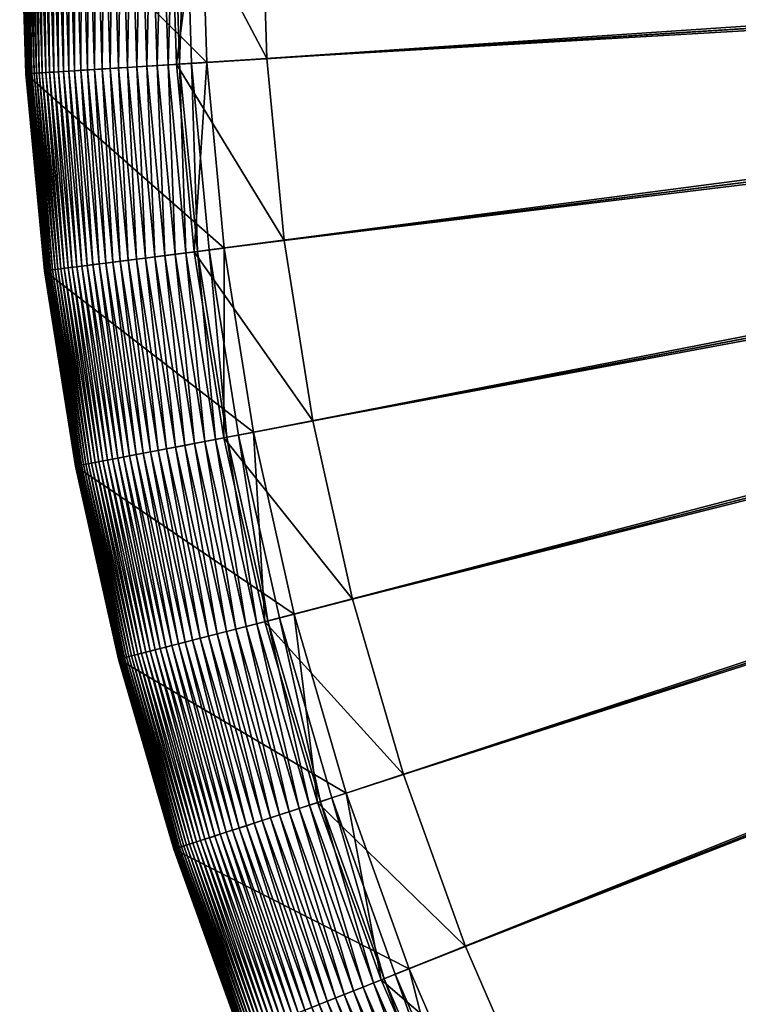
# Model space of a CAD drawing. Header units: millimetres. Extents: x -38.8 to 49.8, y -3.5 to 19.4.
# Tile 182 of 256: x -22.8 to -22, y 14.6 to 15.7. Entities that reach past the tile are written whole.
import ezdxf

# ---------------------------------------------------------------- set-up
doc = ezdxf.new("R2010")
doc.units = ezdxf.units.MM
doc.layers.get('0').update_dxf_attribs({"true_color": 0x5890e1})

msp = doc.modelspace()

# ---------------------------------------------------------------- meshes
at = {"color": 206, "true_color": 0x6c0888}
mesh = msp.add_polyface(dxfattribs=at)
corners = [(-22.8029613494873, 15.41257476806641, -3.123948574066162), (-22.82181167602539, 15.63295650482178, -3.114766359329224), (-22.82378196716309, 15.63283252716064, -3.123948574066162), (-22.80100440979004, 15.41282176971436, -3.114766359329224), (-22.81948280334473, 15.6331033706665, -3.105728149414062), (-22.79868698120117, 15.41311454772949, -3.105728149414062), (-22.81678199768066, 15.63327312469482, -3.096853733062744), (-22.7960033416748, 15.41345310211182, -3.096853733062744), (-22.81370162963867, 15.63346672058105, -3.088163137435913), (-22.79294013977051, 15.41384029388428, -3.088163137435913), (-22.81023025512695, 15.63368511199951, -3.079675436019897), (-22.78948974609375, 15.41427612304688, -3.079675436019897), (-22.80635643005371, 15.63392925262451, -3.071409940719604), (-22.78564071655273, 15.41476249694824, -3.071409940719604), (-22.80207443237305, 15.63419818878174, -3.063386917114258), (-22.78138160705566, 15.4153003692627, -3.063386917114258), (-22.7973690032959, 15.63449478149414, -3.055625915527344), (-22.77670478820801, 15.41589164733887, -3.055625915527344), (-22.79223251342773, 15.6348180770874, -3.04814624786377), (-22.77159881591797, 15.41653633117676, -3.04814624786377), (-22.78665542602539, 15.63516807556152, -3.040967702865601), (-22.76605415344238, 15.41723728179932, -3.040967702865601), (-22.78062438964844, 15.63554763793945, -3.034109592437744), (-22.76006126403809, 15.41799449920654, -3.034109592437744), (-22.77413368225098, 15.63595581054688, -3.027592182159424), (-22.75360679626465, 15.41880893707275, -3.027592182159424), (-22.76716995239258, 15.63639450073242, -3.021434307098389), (-22.74668502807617, 15.4196834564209, -3.021434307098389), (-22.75972366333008, 15.63686275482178, -3.015655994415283), (-22.82860374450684, 15.63252925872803, -5.962069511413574), (-22.82860374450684, 15.63252925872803, -3.18097186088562), (-22.83556365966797, 15.85396289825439, -3.18097186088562), (-22.83556365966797, 15.85396289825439, -5.962069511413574), (-22.82858276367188, 15.63253021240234, -3.17133617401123), (-22.83554077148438, 15.85396289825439, -3.17133617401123), (-22.82826232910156, 15.6325511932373, -3.161727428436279), (-22.83522033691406, 15.85396289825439, -3.161727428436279), (-22.8276309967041, 15.63259029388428, -3.152164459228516), (-22.83458709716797, 15.85396289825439, -3.152164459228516), (-22.82668113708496, 15.63265037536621, -3.142667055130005), (-22.8336353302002, 15.85396289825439, -3.142667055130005), (-22.82540130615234, 15.63273048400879, -3.133255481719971), (-22.83235359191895, 15.85396289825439, -3.133255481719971), (-22.83073043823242, 15.85396289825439, -3.123948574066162), (-22.82875823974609, 15.85396289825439, -3.114766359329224), (-22.82642364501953, 15.85396289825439, -3.105728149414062), (-22.82371711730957, 15.85396289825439, -3.096853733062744), (-22.82063102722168, 15.85396289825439, -3.088163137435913), (-22.81715202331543, 15.85396289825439, -3.079675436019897), (-22.81327247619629, 15.85396289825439, -3.071409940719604), (-22.80897903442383, 15.85396289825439, -3.063386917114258), (-22.80426597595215, 15.85396289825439, -3.055625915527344), (-22.79911994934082, 15.85396289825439, -3.04814624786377), (-22.79352951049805, 15.85396289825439, -3.040967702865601), (-22.78748893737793, 15.85396289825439, -3.034109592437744), (-22.78098487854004, 15.85396289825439, -3.027592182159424), (-22.77400779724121, 15.85396289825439, -3.021434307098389), (-22.76654624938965, 15.85396289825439, -3.015655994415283), (-22.75178527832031, 15.63736248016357, -3.010276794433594), (-22.75859260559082, 15.85396289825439, -3.010276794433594), (-22.75013542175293, 15.85396289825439, -3.005316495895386), (-22.62621879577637, 15.64526271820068, -5.808432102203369)]
mesh.append_faces([[corners[k] for k in face] for face in [(0, 1, 2), (3, 4, 1), (5, 6, 4), (7, 8, 6), (9, 10, 8), (11, 12, 10), (13, 14, 12), (15, 16, 14), (17, 18, 16), (19, 20, 18), (21, 22, 20), (23, 24, 22), (25, 26, 24), (27, 28, 26), (29, 31, 32), (30, 34, 31), (33, 36, 34), (35, 38, 36), (37, 40, 38), (39, 42, 40), (41, 43, 42), (2, 44, 43), (1, 45, 44), (4, 46, 45), (6, 47, 46), (8, 48, 47), (10, 49, 48), (12, 50, 49), (14, 51, 50), (16, 52, 51), (18, 53, 52), (20, 54, 53), (22, 55, 54), (24, 56, 55), (26, 57, 56), (28, 59, 57), (58, 60, 59)]], dxfattribs={"vtx0": -1, "color": 206})
mesh.append_faces([[corners[k] for k in face] for face in [(29, 30, 31), (30, 33, 34), (33, 35, 36), (35, 37, 38), (37, 39, 40), (39, 41, 42), (41, 2, 43), (2, 1, 44), (1, 4, 45), (4, 6, 46), (6, 8, 47), (8, 10, 48), (10, 12, 49), (12, 14, 50), (14, 16, 51), (16, 18, 52), (18, 20, 53), (20, 22, 54), (22, 24, 55), (24, 26, 56), (26, 28, 57), (28, 58, 59), (61, 29, 32)]], dxfattribs={"vtx2": -1, "color": 206})
mesh = msp.add_polyface(dxfattribs=at)
corners = [(-22.71591758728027, 14.97921752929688, -3.105728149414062), (-22.7614631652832, 15.19537448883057, -3.096853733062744), (-22.76412010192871, 15.19486713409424, -3.105728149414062), (-22.71329689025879, 14.97989082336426, -3.096853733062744), (-22.75843048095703, 15.19595241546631, -3.088162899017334), (-22.71030616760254, 14.98065853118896, -3.088162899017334), (-22.75501441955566, 15.19660472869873, -3.079675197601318), (-22.70693778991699, 14.98152351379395, -3.079675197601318), (-22.75120162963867, 15.19733142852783, -3.071409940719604), (-22.70317840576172, 14.98248863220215, -3.071409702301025), (-22.74698638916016, 15.19813537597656, -3.063386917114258), (-22.69902229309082, 14.98355579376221, -3.063386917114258), (-22.74235534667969, 15.19901943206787, -3.055625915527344), (-22.69445610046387, 14.98472785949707, -3.055625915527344), (-22.73730087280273, 15.19998359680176, -3.04814624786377), (-22.6894702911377, 14.98600769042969, -3.04814624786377), (-22.73180961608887, 15.20103073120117, -3.040967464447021), (-22.68405723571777, 14.98739814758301, -3.040967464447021), (-22.72587585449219, 15.20216274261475, -3.034109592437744), (-22.6782054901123, 14.98890018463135, -3.034109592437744), (-22.71948623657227, 15.20338153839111, -3.027591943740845), (-22.67190551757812, 14.99051856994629, -3.027591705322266), (-22.71263313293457, 15.20468902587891, -3.02143406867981), (-22.66514778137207, 14.99225330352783, -3.02143406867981), (-22.7053050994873, 15.20608711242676, -3.015655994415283), (-22.77159881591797, 15.41653633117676, -3.04814624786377), (-22.76605415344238, 15.41723728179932, -3.040967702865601), (-22.76006126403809, 15.41799449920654, -3.034109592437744), (-22.75360679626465, 15.41880893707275, -3.027592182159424), (-22.74668502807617, 15.4196834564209, -3.021434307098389), (-22.73928260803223, 15.42061901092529, -3.015655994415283), (-22.69749069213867, 15.2075777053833, -3.010276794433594), (-22.73139190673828, 15.42161560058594, -3.010276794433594), (-22.68918418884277, 15.20916175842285, -3.005316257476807), (-22.72300148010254, 15.42267608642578, -3.005316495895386), (-22.68037223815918, 15.21084308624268, -3.000794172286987), (-22.71410179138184, 15.42380046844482, -3.000794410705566), (-22.70468139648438, 15.4249906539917, -2.996730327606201), (-22.67104530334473, 15.21262264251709, -2.996730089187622), (-22.69473075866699, 15.42624759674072, -2.993143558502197), (-22.57390594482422, 15.23115253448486, -5.808432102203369), (-22.77309799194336, 15.19315433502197, -5.962069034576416), (-22.80775451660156, 15.41196918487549, -5.962069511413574), (-22.75972366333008, 15.63686275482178, -3.015655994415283), (-22.75178527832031, 15.63736248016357, -3.010276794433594), (-22.74334526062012, 15.63789367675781, -3.005316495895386), (-22.7343921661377, 15.63845634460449, -3.000794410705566), (-22.72491455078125, 15.63905239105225, -2.996730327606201), (-22.71490478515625, 15.63968276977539, -2.993143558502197), (-22.68424034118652, 15.42757225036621, -2.990054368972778), (-22.70435333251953, 15.64034652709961, -2.990054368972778), (-22.69324684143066, 15.64104557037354, -2.987481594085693), (-22.60656929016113, 15.43738460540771, -5.808432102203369), (-22.82860374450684, 15.63252925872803, -5.962069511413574), (-22.75013542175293, 15.85396289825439, -3.005316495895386), (-22.74116516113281, 15.85396289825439, -3.000794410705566), (-22.73166847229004, 15.85396289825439, -2.996730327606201), (-22.72163963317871, 15.85396289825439, -2.993143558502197), (-22.7110652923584, 15.85396289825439, -2.990054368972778), (-22.69993782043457, 15.85396289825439, -2.987481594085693), (-22.68824577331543, 15.85396289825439, -2.985445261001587), (-22.62621879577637, 15.64526271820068, -5.808432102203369), (-22.83556365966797, 15.85396289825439, -5.962069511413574), (-22.63277816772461, 15.85396289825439, -5.808432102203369)]
mesh.append_faces([[corners[k] for k in face] for face in [(0, 1, 2), (3, 4, 1), (5, 6, 4), (7, 8, 6), (9, 10, 8), (11, 12, 10), (13, 14, 12), (15, 16, 14), (17, 18, 16), (19, 20, 18), (21, 22, 20), (23, 24, 22), (16, 27, 26), (18, 28, 27), (20, 29, 28), (22, 30, 29), (24, 32, 30), (31, 34, 32), (33, 36, 34), (35, 37, 36), (38, 39, 37), (30, 44, 43), (32, 45, 44), (34, 46, 45), (36, 47, 46), (37, 48, 47), (39, 50, 48), (49, 51, 50), (45, 55, 54), (46, 56, 55), (47, 57, 56), (48, 58, 57), (50, 59, 58), (51, 60, 59), (61, 62, 63)]], dxfattribs={"vtx0": -1, "color": 206})
mesh.append_faces([[corners[k] for k in face] for face in [(12, 14, 25), (14, 16, 26), (16, 18, 27), (18, 20, 28), (20, 22, 29), (22, 24, 30), (24, 31, 32), (31, 33, 34), (33, 35, 36), (40, 41, 42), (29, 30, 43), (30, 32, 44), (32, 34, 45), (34, 36, 46), (36, 37, 47), (37, 39, 48), (39, 49, 50), (52, 42, 53), (44, 45, 54), (45, 46, 55), (46, 47, 56), (47, 48, 57), (48, 50, 58), (50, 51, 59)]], dxfattribs={"vtx2": -1, "color": 206})
mesh = msp.add_polyface(dxfattribs=at)
corners = [(-22.65792274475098, 14.99410820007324, -3.015655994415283), (-22.69749069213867, 15.2075777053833, -3.010276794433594), (-22.7053050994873, 15.20608711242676, -3.015655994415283), (-22.65021705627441, 14.99608707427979, -3.010276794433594), (-22.68918418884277, 15.20916175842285, -3.005316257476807), (-22.64202690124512, 14.99818992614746, -3.005316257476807), (-22.68037223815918, 15.21084308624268, -3.000794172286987), (-22.63333702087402, 15.00042057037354, -3.000794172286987), (-22.67104530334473, 15.21262264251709, -2.996730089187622), (-22.6241397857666, 15.00278186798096, -2.996730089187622), (-22.66119384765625, 15.21450138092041, -2.993143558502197), (-22.61442565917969, 15.00527667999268, -2.993143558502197), (-22.65080642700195, 15.2164831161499, -2.990054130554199), (-22.60418510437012, 15.00790596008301, -2.990054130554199), (-22.6398754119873, 15.21856784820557, -2.987481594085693), (-22.59340667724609, 15.01067352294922, -2.987481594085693), (-22.62838935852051, 15.22075939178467, -2.985445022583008), (-22.58208084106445, 15.01358127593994, -2.985445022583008), (-22.6163387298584, 15.22305774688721, -2.983964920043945), (-22.57019805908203, 15.01663208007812, -2.983964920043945), (-22.60371398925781, 15.22546577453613, -2.983060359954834), (-22.55774879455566, 15.01982879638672, -2.983060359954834), (-22.59050559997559, 15.22798633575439, -2.98275089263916), (-22.4628849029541, 15.04418563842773, -3.351875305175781), (-22.60710334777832, 15.22481918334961, -3.605358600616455), (-22.50750732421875, 15.24381828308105, -3.351875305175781), (-22.56109046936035, 15.01897048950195, -3.605358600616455), (-22.57390594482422, 15.23115253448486, -5.808432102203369), (-22.52835655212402, 15.02737522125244, -5.808432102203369), (-22.77309799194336, 15.19315433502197, -5.962069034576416), (-22.70468139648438, 15.4249906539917, -2.996730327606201), (-22.69473075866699, 15.42624759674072, -2.993143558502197), (-22.68424034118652, 15.42757225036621, -2.990054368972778), (-22.6732006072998, 15.42896747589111, -2.987481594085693), (-22.66159820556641, 15.43043231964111, -2.985445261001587), (-22.64942741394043, 15.43197059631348, -2.983965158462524), (-22.63667678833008, 15.43358135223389, -2.983060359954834), (-22.62333488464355, 15.43526649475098, -2.98275089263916), (-22.64010047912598, 15.43314838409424, -3.605358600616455), (-22.53950691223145, 15.44585609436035, -3.351875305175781), (-22.60656929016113, 15.43738460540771, -5.808432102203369), (-22.80775451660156, 15.41196918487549, -5.962069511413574), (-22.69324684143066, 15.64104557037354, -2.987481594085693), (-22.68157768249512, 15.64177989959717, -2.985445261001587), (-22.66933441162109, 15.64254951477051, -2.983965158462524), (-22.6565055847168, 15.64335632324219, -2.983060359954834), (-22.64308547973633, 15.64420127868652, -2.98275089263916), (-19.53550148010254, 15.83971309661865, -2.98275089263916), (-22.65995025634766, 15.64313983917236, -3.605358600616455), (-22.55875778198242, 15.64950656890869, -3.351875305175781), (-22.62621879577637, 15.64526271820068, -5.808432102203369), (-22.82860374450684, 15.63252925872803, -5.962069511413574), (-22.68824577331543, 15.85396289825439, -2.985445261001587), (-22.67597770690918, 15.85396289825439, -2.983965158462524), (-22.66312408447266, 15.85396289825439, -2.983060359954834), (-22.64967727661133, 15.85396289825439, -2.98275089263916), (-19.53594970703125, 15.85396289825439, -2.98275089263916), (-22.66657447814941, 15.85396289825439, -3.605358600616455), (-22.56518363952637, 15.85396289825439, -3.351875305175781), (-22.63277816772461, 15.85396289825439, -5.808432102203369)]
mesh.append_faces([[corners[k] for k in face] for face in [(0, 1, 2), (3, 4, 1), (5, 6, 4), (7, 8, 6), (9, 10, 8), (11, 12, 10), (13, 14, 12), (15, 16, 14), (17, 18, 16), (19, 20, 18), (21, 22, 20), (23, 24, 25), (26, 27, 24), (28, 29, 27), (10, 32, 31), (12, 33, 32), (14, 34, 33), (16, 35, 34), (18, 36, 35), (20, 37, 36), (25, 38, 39), (24, 40, 38), (27, 41, 40), (33, 43, 42), (34, 44, 43), (35, 45, 44), (36, 46, 45), (37, 47, 46), (39, 48, 49), (38, 50, 48), (40, 51, 50), (43, 53, 52), (44, 54, 53), (45, 55, 54), (46, 56, 55), (49, 57, 58), (48, 59, 57)]], dxfattribs={"vtx0": -1, "color": 206})
mesh.append_faces([[corners[k] for k in face] for face in [(6, 8, 30), (8, 10, 31), (10, 12, 32), (12, 14, 33), (14, 16, 34), (16, 18, 35), (18, 20, 36), (20, 22, 37), (25, 24, 38), (24, 27, 40), (32, 33, 42), (33, 34, 43), (34, 35, 44), (35, 36, 45), (36, 37, 46), (39, 38, 48), (38, 40, 50), (42, 43, 52), (43, 44, 53), (44, 45, 54), (45, 46, 55), (49, 48, 57), (48, 50, 59)]], dxfattribs={"vtx2": -1, "color": 206})
mesh = msp.add_polyface(dxfattribs=at)
corners = [(-20.34133148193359, 12.67679977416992, -2.982750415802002), (-19.37913703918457, 15.63813018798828, -2.98275089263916), (-19.39255142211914, 15.64295959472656, -2.98275089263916), (-19.37913703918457, 15.63813018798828, -3.368773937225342), (-20.50768661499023, 12.82645034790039, -3.351874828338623), (-19.39255142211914, 15.64295959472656, -3.368773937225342), (-20.53879165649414, 12.74788951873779, -2.982750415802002), (-19.40563583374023, 15.64862155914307, -2.98275089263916), (-20.69542121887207, 12.90768909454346, -3.351874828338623), (-19.40563583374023, 15.64862155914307, -3.368773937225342), (-20.73139572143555, 12.83123683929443, -2.982750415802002), (-19.41833877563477, 15.65509414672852, -2.98275089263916), (-20.87768363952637, 13.00055694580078, -3.351875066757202), (-19.41833877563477, 15.65509414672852, -3.368773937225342), (-20.91838836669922, 12.926513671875, -2.982750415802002), (-19.43060874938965, 15.66235160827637, -2.98275089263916), (-21.05375289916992, 13.10468482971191, -3.351875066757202), (-19.43060874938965, 15.66235160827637, -3.368773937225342), (-21.09902763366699, 13.03334426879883, -2.982750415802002), (-19.4423999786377, 15.67036437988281, -2.982751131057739), (-21.22294044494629, 13.21966361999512, -3.351875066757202), (-19.4423999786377, 15.67036437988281, -3.368774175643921), (-21.27260398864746, 13.15130710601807, -2.982750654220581), (-19.45366668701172, 15.67910289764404, -2.98275089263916), (-21.38457298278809, 13.34503936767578, -3.351875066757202), (-19.45366668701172, 15.67910289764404, -3.368773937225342), (-21.43843078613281, 13.27993488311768, -2.982750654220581), (-19.46435928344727, 15.68853092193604, -2.98275089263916), (-21.53801345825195, 13.48031520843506, -3.351875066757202), (-19.46435928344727, 15.68853092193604, -3.368773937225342), (-21.59585380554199, 13.41872215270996, -2.982750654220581), (-19.47444152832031, 15.69861221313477, -2.98275089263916), (-21.68265914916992, 13.62495994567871, -3.351875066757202), (-19.47444152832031, 15.69861221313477, -3.368773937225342), (-21.7442512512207, 13.56711959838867, -2.982750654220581), (-19.4838695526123, 15.70930576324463, -2.98275089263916), (-21.81793403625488, 13.77839946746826, -3.351875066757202), (-19.4838695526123, 15.70930576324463, -3.368773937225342), (-21.88303756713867, 13.72454071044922, -2.982750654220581), (-19.49260711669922, 15.72057056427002, -2.98275089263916), (-21.94330978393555, 13.94003200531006, -3.351875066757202), (-19.49260711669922, 15.72057056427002, -3.368773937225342), (-22.01166534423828, 13.89036750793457, -2.982750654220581), (-19.5006217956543, 15.73236274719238, -2.98275089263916), (-22.12962913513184, 14.06394481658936, -2.982750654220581), (-22.05828857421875, 14.10921859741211, -3.351875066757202), (-19.5006217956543, 15.73236274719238, -3.368773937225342), (-19.50787734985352, 15.74463367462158, -2.982751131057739), (-22.23645973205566, 14.24458503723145, -2.98275089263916), (-22.16241645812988, 14.28529071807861, -3.351875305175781), (-19.50787734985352, 15.74463367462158, -3.368774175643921), (-19.51435089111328, 15.75733661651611, -2.98275089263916), (-22.33173561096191, 14.43157577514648, -2.98275089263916), (-22.25528335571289, 14.46755218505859, -3.351875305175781), (-19.51435089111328, 15.75733661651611, -3.368773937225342), (-19.52001190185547, 15.77042102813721, -2.98275089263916), (-22.41508293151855, 14.62418079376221, -2.98275089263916), (-22.33652305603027, 14.6552848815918, -3.351875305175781), (-19.52001190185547, 15.77042102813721, -3.368773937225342), (-19.52484130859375, 15.78383445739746, -2.98275089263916), (-22.48617362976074, 14.82164001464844, -2.98275089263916), (-22.40581512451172, 14.84774971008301, -3.351875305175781), (-19.52484130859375, 15.78383445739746, -3.368773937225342), (-19.5288200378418, 15.79752540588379, -2.98275089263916), (-22.54472351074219, 15.02317333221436, -2.98275089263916), (-22.4628849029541, 15.04418563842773, -3.351875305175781), (-19.5288200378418, 15.79752540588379, -3.368773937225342), (-19.53192901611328, 15.81143856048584, -2.98275089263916), (-22.59050559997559, 15.22798633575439, -2.98275089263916), (-22.50750732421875, 15.24381828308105, -3.351875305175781), (-19.53192901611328, 15.81143856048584, -3.368773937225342), (-19.53416061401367, 15.82551956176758, -2.982751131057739), (-22.62333488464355, 15.43526649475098, -2.98275089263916), (-22.53950691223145, 15.44585609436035, -3.351875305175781), (-19.53416061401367, 15.82551956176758, -3.368774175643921), (-19.53550148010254, 15.83971309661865, -2.98275089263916), (-22.55875778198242, 15.64950656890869, -3.351875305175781), (-19.53550148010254, 15.83971309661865, -3.368773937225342), (-22.64308547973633, 15.64420127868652, -2.98275089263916), (-19.53594970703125, 15.85396289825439, -2.98275089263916), (-22.56518363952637, 15.85396289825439, -3.351875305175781), (-19.53594970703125, 15.85396289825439, -3.368773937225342)]
mesh.append_faces([[corners[k] for k in face] for face in [(3, 4, 5), (5, 8, 9), (9, 12, 13), (13, 16, 17), (17, 20, 21), (21, 24, 25), (25, 28, 29), (29, 32, 33), (33, 36, 37), (37, 40, 41), (42, 43, 44), (41, 45, 46), (44, 47, 48), (46, 49, 50), (48, 51, 52), (50, 53, 54), (52, 55, 56), (54, 57, 58), (56, 59, 60), (58, 61, 62), (60, 63, 64), (62, 65, 66), (64, 67, 68), (66, 69, 70), (68, 71, 72), (70, 73, 74), (74, 76, 77), (77, 80, 81)]], dxfattribs={"vtx0": -1, "color": 206})
mesh.append_faces([[corners[k] for k in face] for face in [(0, 1, 2), (6, 2, 7), (10, 7, 11), (14, 11, 15), (18, 15, 19), (22, 19, 23), (26, 23, 27), (30, 27, 31), (34, 31, 35), (38, 35, 39), (37, 36, 40), (42, 39, 43), (41, 40, 45), (44, 43, 47), (46, 45, 49), (48, 47, 51), (50, 49, 53), (52, 51, 55), (54, 53, 57), (56, 55, 59), (58, 57, 61), (60, 59, 63), (62, 61, 65), (64, 63, 67), (66, 65, 69), (68, 67, 71), (70, 69, 73), (72, 71, 75), (74, 73, 76), (78, 75, 79), (77, 76, 80)]], dxfattribs={"vtx2": -1, "color": 206})
mesh = msp.add_polyface(dxfattribs=at)
corners = [(-22.77309799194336, 15.19315433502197, -5.962069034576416), (-22.77309799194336, 15.19315433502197, -3.180971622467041), (-22.80775451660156, 15.41196918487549, -3.18097186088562), (-22.80775451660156, 15.41196918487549, -5.962069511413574), (-22.7730770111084, 15.19315910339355, -3.17133617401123), (-22.8077335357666, 15.41197204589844, -3.17133617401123), (-22.77276039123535, 15.19321918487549, -3.1617271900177), (-22.80741500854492, 15.41201210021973, -3.161727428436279), (-22.77214050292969, 15.19333744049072, -3.152164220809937), (-22.80678749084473, 15.41209125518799, -3.152164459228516), (-22.77120590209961, 15.19351577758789, -3.142667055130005), (-22.80584335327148, 15.41221046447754, -3.142667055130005), (-22.76994705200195, 15.19375610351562, -3.133255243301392), (-22.8045711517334, 15.4123706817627, -3.133255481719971), (-22.76835250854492, 15.19406032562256, -3.123948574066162), (-22.8029613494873, 15.41257476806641, -3.123948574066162), (-22.76641273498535, 15.19442939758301, -3.114766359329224), (-22.80100440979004, 15.41282176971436, -3.114766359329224), (-22.76412010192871, 15.19486713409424, -3.105728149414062), (-22.79868698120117, 15.41311454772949, -3.105728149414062), (-22.7614631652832, 15.19537448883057, -3.096853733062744), (-22.7960033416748, 15.41345310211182, -3.096853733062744), (-22.75843048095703, 15.19595241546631, -3.088162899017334), (-22.79294013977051, 15.41384029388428, -3.088163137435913), (-22.75501441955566, 15.19660472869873, -3.079675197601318), (-22.78948974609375, 15.41427612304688, -3.079675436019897), (-22.75120162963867, 15.19733142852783, -3.071409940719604), (-22.78564071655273, 15.41476249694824, -3.071409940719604), (-22.74698638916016, 15.19813537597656, -3.063386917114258), (-22.78138160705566, 15.4153003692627, -3.063386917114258), (-22.74235534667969, 15.19901943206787, -3.055625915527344), (-22.77670478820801, 15.41589164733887, -3.055625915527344), (-22.77159881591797, 15.41653633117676, -3.04814624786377), (-22.73730087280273, 15.19998359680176, -3.04814624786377), (-22.76605415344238, 15.41723728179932, -3.040967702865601), (-22.82860374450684, 15.63252925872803, -3.18097186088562), (-22.82860374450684, 15.63252925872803, -5.962069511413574), (-22.82858276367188, 15.63253021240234, -3.17133617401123), (-22.82826232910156, 15.6325511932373, -3.161727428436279), (-22.8276309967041, 15.63259029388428, -3.152164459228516), (-22.82668113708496, 15.63265037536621, -3.142667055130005), (-22.82540130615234, 15.63273048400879, -3.133255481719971), (-22.82378196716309, 15.63283252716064, -3.123948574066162), (-22.82181167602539, 15.63295650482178, -3.114766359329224), (-22.81948280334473, 15.6331033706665, -3.105728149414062), (-22.81678199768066, 15.63327312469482, -3.096853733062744), (-22.81370162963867, 15.63346672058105, -3.088163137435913), (-22.81023025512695, 15.63368511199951, -3.079675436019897), (-22.80635643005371, 15.63392925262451, -3.071409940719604), (-22.80207443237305, 15.63419818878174, -3.063386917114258), (-22.7973690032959, 15.63449478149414, -3.055625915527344), (-22.79223251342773, 15.6348180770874, -3.04814624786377), (-22.78665542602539, 15.63516807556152, -3.040967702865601), (-22.76006126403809, 15.41799449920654, -3.034109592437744), (-22.78062438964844, 15.63554763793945, -3.034109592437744), (-22.75360679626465, 15.41880893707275, -3.027592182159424), (-22.77413368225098, 15.63595581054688, -3.027592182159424), (-22.74668502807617, 15.4196834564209, -3.021434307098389), (-22.76716995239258, 15.63639450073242, -3.021434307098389)]
mesh.append_faces([[corners[k] for k in face] for face in [(0, 2, 3), (1, 5, 2), (4, 7, 5), (6, 9, 7), (8, 11, 9), (10, 13, 11), (12, 15, 13), (14, 17, 15), (16, 19, 17), (18, 21, 19), (20, 23, 21), (22, 25, 23), (24, 27, 25), (26, 29, 27), (28, 31, 29), (30, 32, 31), (33, 34, 32), (3, 35, 36), (2, 37, 35), (5, 38, 37), (7, 39, 38), (9, 40, 39), (11, 41, 40), (13, 42, 41)]], dxfattribs={"vtx0": -1, "color": 206})
mesh.append_faces([[corners[k] for k in face] for face in [(0, 1, 2), (1, 4, 5), (4, 6, 7), (6, 8, 9), (8, 10, 11), (10, 12, 13), (12, 14, 15), (14, 16, 17), (16, 18, 19), (18, 20, 21), (20, 22, 23), (22, 24, 25), (24, 26, 27), (26, 28, 29), (28, 30, 31), (3, 2, 35), (2, 5, 37), (5, 7, 38), (7, 9, 39), (9, 11, 40), (11, 13, 41), (13, 15, 42), (15, 17, 43), (17, 19, 44), (19, 21, 45), (21, 23, 46), (23, 25, 47), (25, 27, 48), (27, 29, 49), (29, 31, 50), (31, 32, 51), (32, 34, 52), (34, 53, 54), (53, 55, 56), (55, 57, 58)]], dxfattribs={"vtx2": -1, "color": 206})
mesh = msp.add_polyface(dxfattribs=at)
corners = [(-22.61105346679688, 14.7810640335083, -3.027591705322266), (-22.66514778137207, 14.99225330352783, -3.02143406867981), (-22.67190551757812, 14.99051856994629, -3.027591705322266), (-22.60441780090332, 14.7832202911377, -3.02143406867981), (-22.65792274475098, 14.99410820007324, -3.015655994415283), (-22.59732246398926, 14.78552532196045, -3.015655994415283), (-22.65021705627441, 14.99608707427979, -3.010276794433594), (-22.58975791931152, 14.78798294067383, -3.010276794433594), (-22.64202690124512, 14.99818992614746, -3.005316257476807), (-22.58171463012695, 14.7905969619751, -3.005316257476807), (-22.63333702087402, 15.00042057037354, -3.000794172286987), (-22.57318305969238, 14.79336929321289, -3.000794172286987), (-22.6241397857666, 15.00278186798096, -2.996730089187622), (-22.56415176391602, 14.79630279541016, -2.996730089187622), (-22.61442565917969, 15.00527667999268, -2.993143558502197), (-22.55461311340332, 14.79940223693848, -2.993143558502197), (-22.60418510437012, 15.00790596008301, -2.990054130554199), (-22.54455757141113, 14.80266952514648, -2.990054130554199), (-22.59340667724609, 15.01067352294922, -2.987481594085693), (-22.53397369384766, 14.80610847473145, -2.987481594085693), (-22.58208084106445, 15.01358127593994, -2.985445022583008), (-22.52285385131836, 14.80972194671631, -2.985445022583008), (-22.57019805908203, 15.01663208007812, -2.983964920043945), (-22.51118659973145, 14.81351280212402, -2.983964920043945), (-22.55774879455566, 15.01982879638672, -2.983060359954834), (-22.49896240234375, 14.81748390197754, -2.983060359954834), (-22.54472351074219, 15.02317333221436, -2.98275089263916), (-22.40581512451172, 14.84774971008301, -3.351875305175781), (-22.56109046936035, 15.01897048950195, -3.605358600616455), (-22.4628849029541, 15.04418563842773, -3.351875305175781), (-22.50224494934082, 14.8164176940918, -3.605358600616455), (-22.52835655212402, 15.02737522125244, -5.808432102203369), (-22.47010040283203, 14.82686233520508, -5.808432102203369), (-22.72476959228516, 14.97694492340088, -5.962069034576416), (-22.72476959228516, 14.97694492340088, -3.180971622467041), (-22.77309799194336, 15.19315433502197, -3.180971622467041), (-22.77309799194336, 15.19315433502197, -5.962069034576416), (-22.7247486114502, 14.97695064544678, -3.17133617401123), (-22.7730770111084, 15.19315910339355, -3.17133617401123), (-22.72443771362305, 14.97703075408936, -3.161726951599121), (-22.77276039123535, 15.19321918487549, -3.1617271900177), (-22.72382545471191, 14.97718715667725, -3.152164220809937), (-22.77214050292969, 15.19333744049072, -3.152164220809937), (-22.72290420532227, 14.97742366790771, -3.142666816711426), (-22.77120590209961, 15.19351577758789, -3.142667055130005), (-22.7216625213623, 14.97774314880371, -3.133255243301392), (-22.76994705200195, 15.19375610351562, -3.133255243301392), (-22.72008895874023, 14.97814655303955, -3.123948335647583), (-22.76835250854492, 15.19406032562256, -3.123948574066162), (-22.71817779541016, 14.9786376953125, -3.114766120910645), (-22.76641273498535, 15.19442939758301, -3.114766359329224), (-22.71591758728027, 14.97921752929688, -3.105728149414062), (-22.76412010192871, 15.19486713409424, -3.105728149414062), (-22.71329689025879, 14.97989082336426, -3.096853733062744), (-22.7614631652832, 15.19537448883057, -3.096853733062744), (-22.71030616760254, 14.98065853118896, -3.088162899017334), (-22.75843048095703, 15.19595241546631, -3.088162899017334), (-22.70693778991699, 14.98152351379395, -3.079675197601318), (-22.75501441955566, 15.19660472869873, -3.079675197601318), (-22.70317840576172, 14.98248863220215, -3.071409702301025), (-22.75120162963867, 15.19733142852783, -3.071409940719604), (-22.69902229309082, 14.98355579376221, -3.063386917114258), (-22.74698638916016, 15.19813537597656, -3.063386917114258), (-22.69445610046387, 14.98472785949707, -3.055625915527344), (-22.74235534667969, 15.19901943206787, -3.055625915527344), (-22.6894702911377, 14.98600769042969, -3.04814624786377), (-22.73730087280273, 15.19998359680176, -3.04814624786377), (-22.68405723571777, 14.98739814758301, -3.040967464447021), (-22.73180961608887, 15.20103073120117, -3.040967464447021), (-22.6782054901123, 14.98890018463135, -3.034109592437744), (-22.72587585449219, 15.20216274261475, -3.034109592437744), (-22.71948623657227, 15.20338153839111, -3.027591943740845), (-22.71263313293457, 15.20468902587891, -3.02143406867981), (-22.7053050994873, 15.20608711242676, -3.015655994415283), (-22.69749069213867, 15.2075777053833, -3.010276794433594), (-22.68918418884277, 15.20916175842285, -3.005316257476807), (-22.68037223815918, 15.21084308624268, -3.000794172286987), (-22.67104530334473, 15.21262264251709, -2.996730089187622), (-22.66119384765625, 15.21450138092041, -2.993143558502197), (-22.65080642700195, 15.2164831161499, -2.990054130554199), (-22.6398754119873, 15.21856784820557, -2.987481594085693), (-22.62838935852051, 15.22075939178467, -2.985445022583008), (-22.6163387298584, 15.22305774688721, -2.983964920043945), (-22.60371398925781, 15.22546577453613, -2.983060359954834), (-22.59050559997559, 15.22798633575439, -2.98275089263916), (-22.60710334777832, 15.22481918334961, -3.605358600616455), (-22.57390594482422, 15.23115253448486, -5.808432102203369)]
mesh.append_faces([[corners[k] for k in face] for face in [(0, 1, 2), (3, 4, 1), (5, 6, 4), (7, 8, 6), (9, 10, 8), (11, 12, 10), (13, 14, 12), (15, 16, 14), (17, 18, 16), (19, 20, 18), (21, 22, 20), (23, 24, 22), (25, 26, 24), (27, 28, 29), (30, 31, 28), (32, 33, 31), (33, 35, 36), (34, 38, 35), (37, 40, 38), (39, 42, 40), (41, 44, 42), (43, 46, 44), (45, 48, 46), (47, 50, 48), (49, 52, 50)]], dxfattribs={"vtx0": -1, "color": 206})
mesh.append_faces([[corners[k] for k in face] for face in [(33, 34, 35), (34, 37, 38), (37, 39, 40), (39, 41, 42), (41, 43, 44), (43, 45, 46), (45, 47, 48), (47, 49, 50), (49, 51, 52), (51, 53, 54), (53, 55, 56), (55, 57, 58), (57, 59, 60), (59, 61, 62), (61, 63, 64), (63, 65, 66), (65, 67, 68), (67, 69, 70), (69, 2, 71), (2, 1, 72), (1, 4, 73), (4, 6, 74), (6, 8, 75), (8, 10, 76), (10, 12, 77), (12, 14, 78), (14, 16, 79), (16, 18, 80), (18, 20, 81), (20, 22, 82), (22, 24, 83), (24, 26, 84), (29, 28, 85), (28, 31, 86), (31, 33, 36)]], dxfattribs={"vtx2": -1, "color": 206})
mesh = msp.add_polyface(dxfattribs=at)
corners = [(-22.45094299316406, 14.60998344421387, -2.985445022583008), (-22.51118659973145, 14.81351280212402, -2.983964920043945), (-22.52285385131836, 14.80972194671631, -2.985445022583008), (-22.43953704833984, 14.61449909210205, -2.983964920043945), (-22.49896240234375, 14.81748390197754, -2.983060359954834), (-22.42758750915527, 14.61923027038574, -2.983060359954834), (-22.48617362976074, 14.82164001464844, -2.98275089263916), (-22.33652305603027, 14.6552848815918, -3.351875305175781), (-22.50224494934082, 14.8164176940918, -3.605358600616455), (-22.40581512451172, 14.84774971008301, -3.351875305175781), (-22.43079566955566, 14.61795997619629, -3.605358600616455), (-22.47010040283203, 14.82686233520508, -5.808432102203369), (-22.66296195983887, 14.76419830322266, -5.962069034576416), (-22.66296195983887, 14.76419830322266, -3.180971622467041), (-22.72476959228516, 14.97694492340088, -3.180971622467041), (-22.72476959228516, 14.97694492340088, -5.962069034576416), (-22.66294097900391, 14.76420497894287, -3.17133617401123), (-22.7247486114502, 14.97695064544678, -3.17133617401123), (-22.66263389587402, 14.76430416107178, -3.161726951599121), (-22.72443771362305, 14.97703075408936, -3.161726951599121), (-22.66203308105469, 14.76449966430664, -3.152164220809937), (-22.72382545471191, 14.97718715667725, -3.152164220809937), (-22.66112899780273, 14.76479339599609, -3.142666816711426), (-22.72290420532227, 14.97742366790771, -3.142666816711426), (-22.65991020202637, 14.76519012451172, -3.133255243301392), (-22.7216625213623, 14.97774314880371, -3.133255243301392), (-22.65836524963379, 14.76569080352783, -3.123948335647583), (-22.72008895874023, 14.97814655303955, -3.123948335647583), (-22.6564884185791, 14.76630115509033, -3.114766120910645), (-22.71817779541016, 14.9786376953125, -3.114766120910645), (-22.65426826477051, 14.76702213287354, -3.105728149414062), (-22.71591758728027, 14.97921752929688, -3.105728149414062), (-22.65169525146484, 14.76785850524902, -3.096853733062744), (-22.71329689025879, 14.97989082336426, -3.096853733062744), (-22.64875984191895, 14.76881217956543, -3.088162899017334), (-22.71030616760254, 14.98065853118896, -3.088162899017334), (-22.64545059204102, 14.76988697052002, -3.079675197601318), (-22.70693778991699, 14.98152351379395, -3.079675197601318), (-22.64176177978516, 14.77108669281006, -3.071409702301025), (-22.70317840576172, 14.98248863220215, -3.071409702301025), (-22.63768005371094, 14.77241230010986, -3.063386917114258), (-22.69902229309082, 14.98355579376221, -3.063386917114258), (-22.6331958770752, 14.77386951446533, -3.055625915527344), (-22.69445610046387, 14.98472785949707, -3.055625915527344), (-22.6283016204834, 14.7754602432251, -3.04814624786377), (-22.6894702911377, 14.98600769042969, -3.04814624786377), (-22.62298583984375, 14.77718734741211, -3.040967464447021), (-22.68405723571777, 14.98739814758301, -3.040967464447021), (-22.61724090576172, 14.77905368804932, -3.034109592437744), (-22.6782054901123, 14.98890018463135, -3.034109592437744), (-22.61105346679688, 14.7810640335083, -3.027591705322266), (-22.67190551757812, 14.99051856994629, -3.027591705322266), (-22.60441780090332, 14.7832202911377, -3.02143406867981), (-22.66514778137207, 14.99225330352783, -3.02143406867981), (-22.59732246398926, 14.78552532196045, -3.015655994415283), (-22.65792274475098, 14.99410820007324, -3.015655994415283), (-22.58975791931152, 14.78798294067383, -3.010276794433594), (-22.65021705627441, 14.99608707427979, -3.010276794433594), (-22.58171463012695, 14.7905969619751, -3.005316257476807), (-22.64202690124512, 14.99818992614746, -3.005316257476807), (-22.57318305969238, 14.79336929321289, -3.000794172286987), (-22.63333702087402, 15.00042057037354, -3.000794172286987), (-22.56415176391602, 14.79630279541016, -2.996730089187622), (-22.6241397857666, 15.00278186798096, -2.996730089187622), (-22.55461311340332, 14.79940223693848, -2.993143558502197), (-22.61442565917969, 15.00527667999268, -2.993143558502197), (-22.54455757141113, 14.80266952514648, -2.990054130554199), (-22.60418510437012, 15.00790596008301, -2.990054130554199), (-22.53397369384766, 14.80610847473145, -2.987481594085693), (-22.59340667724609, 15.01067352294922, -2.987481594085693), (-22.58208084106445, 15.01358127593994, -2.985445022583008), (-22.57019805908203, 15.01663208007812, -2.983964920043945), (-22.55774879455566, 15.01982879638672, -2.983060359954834), (-22.54472351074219, 15.02317333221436, -2.98275089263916), (-22.56109046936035, 15.01897048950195, -3.605358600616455), (-22.52835655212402, 15.02737522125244, -5.808432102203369)]
mesh.append_faces([[corners[k] for k in face] for face in [(0, 1, 2), (3, 4, 1), (5, 6, 4), (7, 8, 9), (10, 11, 8), (12, 14, 15), (13, 17, 14), (16, 19, 17), (18, 21, 19), (20, 23, 21), (22, 25, 23), (24, 27, 25), (26, 29, 27), (28, 31, 29), (30, 33, 31), (32, 35, 33), (34, 37, 35), (36, 39, 37), (38, 41, 39), (40, 43, 41), (42, 45, 43), (44, 47, 45), (46, 49, 47), (48, 51, 49)]], dxfattribs={"vtx0": -1, "color": 206})
mesh.append_faces([[corners[k] for k in face] for face in [(12, 13, 14), (13, 16, 17), (16, 18, 19), (18, 20, 21), (20, 22, 23), (22, 24, 25), (24, 26, 27), (26, 28, 29), (28, 30, 31), (30, 32, 33), (32, 34, 35), (34, 36, 37), (36, 38, 39), (38, 40, 41), (40, 42, 43), (42, 44, 45), (44, 46, 47), (46, 48, 49), (48, 50, 51), (50, 52, 53), (52, 54, 55), (54, 56, 57), (56, 58, 59), (58, 60, 61), (60, 62, 63), (62, 64, 65), (64, 66, 67), (66, 68, 69), (68, 2, 70), (2, 1, 71), (1, 4, 72), (4, 6, 73), (9, 8, 74), (8, 11, 75), (11, 12, 15)]], dxfattribs={"vtx2": -1, "color": 206})
mesh = msp.add_polyface(dxfattribs=at)
corners = [(-22.58791542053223, 14.55575180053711, -5.962069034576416), (-22.66296195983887, 14.76419830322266, -3.180971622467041), (-22.66296195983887, 14.76419830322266, -5.962069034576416), (-22.58791542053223, 14.55575180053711, -3.180971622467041), (-22.66294097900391, 14.76420497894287, -3.17133617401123), (-22.5878963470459, 14.55575942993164, -3.17133617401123), (-22.66263389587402, 14.76430416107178, -3.161726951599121), (-22.58759689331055, 14.55587863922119, -3.161726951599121), (-22.66203308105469, 14.76449966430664, -3.152164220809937), (-22.58700942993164, 14.55611038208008, -3.152164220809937), (-22.66112899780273, 14.76479339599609, -3.142666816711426), (-22.58612442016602, 14.55646133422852, -3.142666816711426), (-22.65991020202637, 14.76519012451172, -3.133255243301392), (-22.58493232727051, 14.55693340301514, -3.133255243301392), (-22.58342361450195, 14.55753040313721, -3.123948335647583), (-22.65836524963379, 14.76569080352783, -3.123948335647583), (-22.58158874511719, 14.55825710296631, -3.114766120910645), (-22.6564884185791, 14.76630115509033, -3.114766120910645), (-22.57941818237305, 14.55911636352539, -3.105728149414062), (-22.65426826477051, 14.76702213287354, -3.105728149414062), (-22.57690238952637, 14.56011199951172, -3.096853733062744), (-22.65169525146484, 14.76785850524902, -3.096853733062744), (-22.57403182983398, 14.56124877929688, -3.088162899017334), (-22.64875984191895, 14.76881217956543, -3.088162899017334), (-22.57079887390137, 14.56252956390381, -3.079675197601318), (-22.64545059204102, 14.76988697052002, -3.079675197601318), (-22.56719017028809, 14.56395816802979, -3.071409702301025), (-22.64176177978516, 14.77108669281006, -3.071409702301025), (-22.56319999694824, 14.56553745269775, -3.063386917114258), (-22.63768005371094, 14.77241230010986, -3.063386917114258), (-22.55881690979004, 14.56727313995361, -3.055625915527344), (-22.6331958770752, 14.77386951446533, -3.055625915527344), (-22.55403137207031, 14.56916809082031, -3.04814624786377), (-22.6283016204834, 14.7754602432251, -3.04814624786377), (-22.54883575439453, 14.5712251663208, -3.040967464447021), (-22.62298583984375, 14.77718734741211, -3.040967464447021), (-22.5432186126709, 14.57344913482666, -3.034109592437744), (-22.61724090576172, 14.77905368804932, -3.034109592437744), (-22.53717041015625, 14.57584381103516, -3.027591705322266), (-22.61105346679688, 14.7810640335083, -3.027591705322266), (-22.53068351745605, 14.57841205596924, -3.02143406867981), (-22.60441780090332, 14.7832202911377, -3.02143406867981), (-22.52374649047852, 14.58115863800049, -3.015655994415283), (-22.59732246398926, 14.78552532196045, -3.015655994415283), (-22.5163516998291, 14.58408641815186, -3.010276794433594), (-22.58975791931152, 14.78798294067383, -3.010276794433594), (-22.50848770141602, 14.58720016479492, -3.005316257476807), (-22.58171463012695, 14.7905969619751, -3.005316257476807), (-22.50014686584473, 14.59050273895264, -3.000794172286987), (-22.57318305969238, 14.79336929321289, -3.000794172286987), (-22.49131774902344, 14.59399795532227, -2.996730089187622), (-22.56415176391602, 14.79630279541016, -2.996730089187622), (-22.48199272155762, 14.59768962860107, -2.993143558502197), (-22.55461311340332, 14.79940223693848, -2.993143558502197), (-22.4721622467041, 14.60158252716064, -2.990054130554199), (-22.54455757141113, 14.80266952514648, -2.990054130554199), (-22.46181488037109, 14.60567855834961, -2.987481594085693), (-22.53397369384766, 14.80610847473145, -2.987481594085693), (-22.45094299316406, 14.60998344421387, -2.985445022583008), (-22.52285385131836, 14.80972194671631, -2.985445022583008), (-22.43953704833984, 14.61449909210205, -2.983964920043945), (-22.51118659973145, 14.81351280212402, -2.983964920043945), (-22.42758750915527, 14.61923027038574, -2.983060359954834), (-22.49896240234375, 14.81748390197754, -2.983060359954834), (-22.41508293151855, 14.62418079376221, -2.98275089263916), (-22.48617362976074, 14.82164001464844, -2.98275089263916), (-22.33652305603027, 14.6552848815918, -3.351875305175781), (-22.43079566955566, 14.61795997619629, -3.605358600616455), (-22.50224494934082, 14.8164176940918, -3.605358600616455), (-22.39937210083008, 14.63040161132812, -5.808432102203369), (-22.47010040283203, 14.82686233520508, -5.808432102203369)]
mesh.append_faces([[corners[k] for k in face] for face in [(0, 1, 2), (3, 4, 1), (5, 6, 4), (7, 8, 6), (9, 10, 8), (11, 12, 10), (13, 15, 12), (14, 17, 15), (16, 19, 17), (18, 21, 19), (20, 23, 21), (22, 25, 23), (24, 27, 25), (26, 29, 27), (28, 31, 29), (30, 33, 31), (32, 35, 33), (34, 37, 35), (36, 39, 37), (38, 41, 39), (40, 43, 41), (42, 45, 43), (44, 47, 45), (46, 49, 47), (48, 51, 49), (50, 53, 51), (52, 55, 53), (54, 57, 55), (56, 59, 57), (69, 2, 70)]], dxfattribs={"vtx0": -1, "color": 206})
mesh.append_faces([[corners[k] for k in face] for face in [(13, 14, 15), (14, 16, 17), (16, 18, 19), (18, 20, 21), (20, 22, 23), (22, 24, 25), (24, 26, 27), (26, 28, 29), (28, 30, 31), (30, 32, 33), (32, 34, 35), (34, 36, 37), (36, 38, 39), (38, 40, 41), (40, 42, 43), (42, 44, 45), (44, 46, 47), (46, 48, 49), (48, 50, 51), (50, 52, 53), (52, 54, 55), (54, 56, 57), (56, 58, 59), (58, 60, 61), (60, 62, 63), (62, 64, 65), (66, 67, 68), (67, 69, 70), (69, 0, 2)]], dxfattribs={"vtx2": -1, "color": 206})
mesh = msp.add_polyface(dxfattribs=at)
corners = [(-22.49993133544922, 14.35242938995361, -5.962069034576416), (-22.58791542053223, 14.55575180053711, -3.180971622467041), (-22.58791542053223, 14.55575180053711, -5.962069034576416), (-22.49993133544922, 14.35242938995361, -3.180971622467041), (-22.5878963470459, 14.55575942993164, -3.17133617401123), (-22.49991035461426, 14.35243892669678, -3.17133617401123), (-22.58759689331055, 14.55587863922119, -3.161726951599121), (-22.49962043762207, 14.35257530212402, -3.161726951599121), (-22.58700942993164, 14.55611038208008, -3.152164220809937), (-22.49904823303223, 14.35284423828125, -3.152164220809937), (-22.58612442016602, 14.55646133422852, -3.142666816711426), (-22.49818801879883, 14.35324954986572, -3.142666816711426), (-22.58493232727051, 14.55693340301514, -3.133255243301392), (-22.49702644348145, 14.35379600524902, -3.133255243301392), (-22.58342361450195, 14.55753040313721, -3.123948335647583), (-22.49555778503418, 14.3544864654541, -3.123948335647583), (-22.58158874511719, 14.55825710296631, -3.114766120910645), (-22.49377250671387, 14.35532665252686, -3.114766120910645), (-22.57941818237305, 14.55911636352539, -3.105728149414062), (-22.49166107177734, 14.35632133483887, -3.105728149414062), (-22.57690238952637, 14.56011199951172, -3.096853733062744), (-22.48921203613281, 14.35747337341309, -3.096853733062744), (-22.57403182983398, 14.56124877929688, -3.088162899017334), (-22.48641967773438, 14.35878753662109, -3.088162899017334), (-22.57079887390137, 14.56252956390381, -3.079675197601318), (-22.48327255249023, 14.36026859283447, -3.079675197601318), (-22.56719017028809, 14.56395816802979, -3.071409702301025), (-22.47976112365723, 14.36192035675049, -3.071409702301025), (-22.56319999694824, 14.56553745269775, -3.063386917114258), (-22.47587776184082, 14.36374759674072, -3.063386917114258), (-22.55881690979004, 14.56727313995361, -3.055625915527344), (-22.47161102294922, 14.36575508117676, -3.055625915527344), (-22.55403137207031, 14.56916809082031, -3.04814624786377), (-22.46695518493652, 14.36794662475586, -3.04814624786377), (-22.54883575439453, 14.5712251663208, -3.040967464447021), (-22.46189880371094, 14.37032604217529, -3.040967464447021), (-22.4564323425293, 14.37289810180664, -3.034109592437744), (-22.5432186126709, 14.57344913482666, -3.034109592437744), (-22.45054626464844, 14.37566757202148, -3.027591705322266), (-22.53717041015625, 14.57584381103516, -3.027591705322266), (-22.44423294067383, 14.37863826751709, -3.02143406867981), (-22.53068351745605, 14.57841205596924, -3.02143406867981), (-22.4374828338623, 14.38181495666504, -3.015655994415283), (-22.52374649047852, 14.58115863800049, -3.015655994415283), (-22.4302864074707, 14.3852014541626, -3.010276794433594), (-22.5163516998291, 14.58408641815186, -3.010276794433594), (-22.42263412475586, 14.38880252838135, -3.005316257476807), (-22.50848770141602, 14.58720016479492, -3.005316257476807), (-22.41451644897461, 14.39262199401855, -3.000794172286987), (-22.50014686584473, 14.59050273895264, -3.000794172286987), (-22.40592384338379, 14.39666557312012, -2.996730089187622), (-22.49131774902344, 14.59399795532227, -2.996730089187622), (-22.3968505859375, 14.40093517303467, -2.993143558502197), (-22.48199272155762, 14.59768962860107, -2.993143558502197), (-22.38728332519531, 14.40543746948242, -2.990054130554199), (-22.4721622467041, 14.60158252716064, -2.990054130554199), (-22.37721252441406, 14.41017532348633, -2.987481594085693), (-22.46181488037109, 14.60567855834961, -2.987481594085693), (-22.36663436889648, 14.41515445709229, -2.985445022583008), (-22.45094299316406, 14.60998344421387, -2.985445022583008), (-22.35553359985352, 14.42037773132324, -2.983964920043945), (-22.43953704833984, 14.61449909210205, -2.983964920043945), (-22.34390449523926, 14.42584991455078, -2.983060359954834), (-22.42758750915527, 14.61923027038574, -2.983060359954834), (-22.33173561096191, 14.43157577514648, -2.98275089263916), (-22.41508293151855, 14.62418079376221, -2.98275089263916), (-22.25528335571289, 14.46755218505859, -3.351875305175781), (-22.34702682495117, 14.42438125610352, -3.605358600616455), (-22.43079566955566, 14.61795997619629, -3.605358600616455), (-22.33652305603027, 14.6552848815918, -3.351875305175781), (-22.31644630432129, 14.43877124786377, -5.808432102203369), (-22.39937210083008, 14.63040161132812, -5.808432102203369), (-22.66296195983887, 14.76419830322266, -3.180971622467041), (-22.66294097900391, 14.76420497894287, -3.17133617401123), (-22.66263389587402, 14.76430416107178, -3.161726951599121), (-22.66203308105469, 14.76449966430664, -3.152164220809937), (-22.66112899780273, 14.76479339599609, -3.142666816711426), (-22.65991020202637, 14.76519012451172, -3.133255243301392)]
mesh.append_faces([[corners[k] for k in face] for face in [(0, 1, 2), (3, 4, 1), (5, 6, 4), (7, 8, 6), (9, 10, 8), (11, 12, 10), (13, 14, 12), (15, 16, 14), (17, 18, 16), (19, 20, 18), (21, 22, 20), (23, 24, 22), (25, 26, 24), (27, 28, 26), (29, 30, 28), (31, 32, 30), (33, 34, 32), (35, 37, 34), (36, 39, 37), (38, 41, 39), (40, 43, 41), (42, 45, 43), (44, 47, 45), (46, 49, 47), (48, 51, 49), (50, 53, 51), (52, 55, 53), (54, 57, 55), (56, 59, 57), (58, 61, 59), (60, 63, 61), (62, 65, 63), (66, 68, 69), (67, 71, 68), (70, 2, 71)]], dxfattribs={"vtx0": -1, "color": 206})
mesh.append_faces([[corners[k] for k in face] for face in [(35, 36, 37), (36, 38, 39), (38, 40, 41), (40, 42, 43), (42, 44, 45), (44, 46, 47), (46, 48, 49), (48, 50, 51), (50, 52, 53), (52, 54, 55), (54, 56, 57), (56, 58, 59), (58, 60, 61), (60, 62, 63), (62, 64, 65), (66, 67, 68), (67, 70, 71), (70, 0, 2), (2, 1, 72), (1, 4, 73), (4, 6, 74), (6, 8, 75), (8, 10, 76), (10, 12, 77)]], dxfattribs={"vtx2": -1, "color": 206})

doc.saveas('drawing.dxf')
